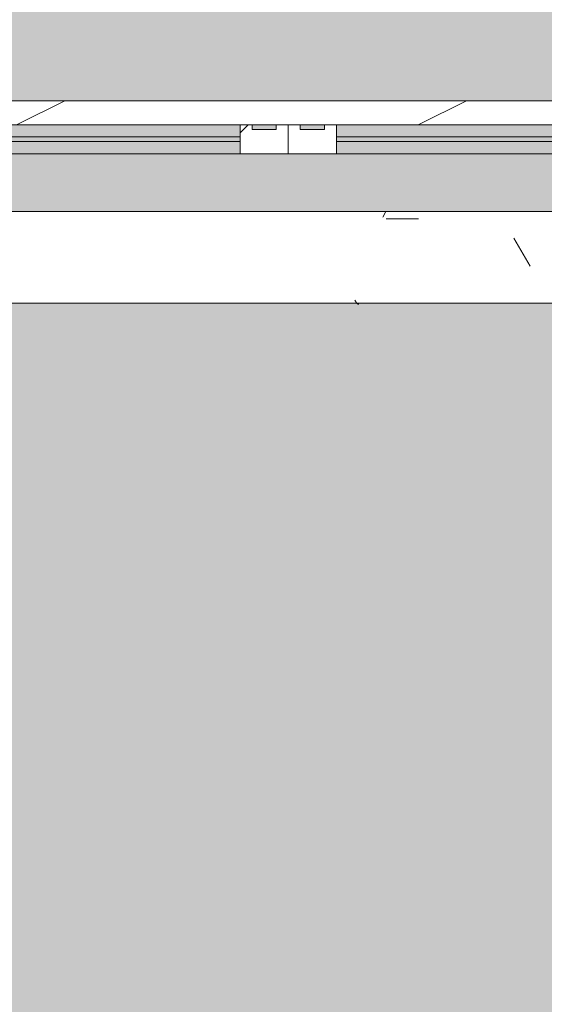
# Model space of a CAD drawing. Header units: millimetres. Extents: x 5980700 to 6194397, y -12939 to 2351883.
# Tile 45 of 124: x 6033974 to 6034518, y -9105 to -8084. Entities that reach past the tile are written whole.
import ezdxf

# ---------------------------------------------------------------- set-up
doc = ezdxf.new("R2010")
doc.units = ezdxf.units.MM
for name, color, linetype, lineweight in [('A-DOOR-FRAM', 31, 'Continuous', 18), ('A-DOOR-GLAZ', 31, 'Continuous', 9), ('A-FLOR-PATT', 8, 'Continuous', 18), ('A-GLAZ', 151, 'Continuous', 9), ('A-GLAZ-SILL', 1, 'Continuous', 9), ('A-WALL', 113, 'Continuous', 18), ('A-WALL-PATT', 111, 'Continuous', 25)]:
    doc.layers.add(name, color=color, linetype=linetype, lineweight=lineweight)

# ---------------------------------------------------------------- blocks, each defined once
blk = doc.blocks.new('FX-HRT-JANELA_CORRER-4FLS - 330x190cm-4FLS-ALU-3_0cmFolha 5-V25-PLANTA DE CAIMENTO DE PISOS - TÉRREO')
at = {"layer": 'A-DOOR-FRAM', "lineweight": 5}
h = blk.add_hatch(color=251, dxfattribs=at)
h.paths.add_polyline_path([(-789.999999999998, -47.49999999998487), (-789.999999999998, -59.99999999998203), (-50.00000000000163, -59.9999999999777), (-50.00000000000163, -47.49999999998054), (-531.6383186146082, -47.49999999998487)])
h.paths.add_polyline_path([(-789.999999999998, -64.99999999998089), (-789.999999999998, -77.49999999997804), (-50.00000000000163, -77.49999999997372), (-50.00000000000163, -64.99999999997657), (-531.6383186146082, -64.99999999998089)])
h = blk.add_hatch(color=251, dxfattribs=at)
h.paths.add_polyline_path([(49.99999999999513, -47.49999999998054), (49.99999999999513, -59.9999999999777), (789.9999999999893, -59.9999999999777), (789.9999999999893, -47.49999999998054), (646.1029533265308, -47.49999999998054)])
h.paths.add_polyline_path([(49.99999999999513, -64.99999999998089), (49.99999999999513, -77.49999999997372), (789.9999999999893, -77.49999999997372), (789.9999999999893, -64.99999999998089), (646.1029533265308, -64.99999999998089)])
at = {"layer": 'A-DOOR-GLAZ', "lineweight": 5}
for points in [[(-531.6383186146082, -59.99999999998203), (-789.999999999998, -59.99999999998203), (-789.999999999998, -64.99999999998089), (-50.00000000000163, -64.99999999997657), (-50.00000000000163, -59.9999999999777)], [(646.1029533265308, -59.9999999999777), (49.99999999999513, -59.9999999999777), (49.99999999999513, -64.99999999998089), (789.9999999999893, -64.99999999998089), (789.9999999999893, -59.9999999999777)]]:
    blk.add_hatch(color=255, dxfattribs=at).paths.add_polyline_path(points)
at = {"layer": 'A-GLAZ', "lineweight": 5}
h = blk.add_hatch(color=251, dxfattribs=at)
h.paths.add_polyline_path([(1629.999999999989, 12.50000000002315), (-1629.999999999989, 12.50000000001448), (-1629.999999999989, -17.49999999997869), (-789.9999999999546, -17.49999999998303), (-789.999999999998, -47.49999999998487), (789.9999999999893, -47.49999999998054), (790.0000000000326, -17.49999999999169), (1629.999999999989, -17.49999999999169)])
h.paths.add_polyline_path([(-1629.999999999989, -47.49999999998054), (-1629.999999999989, -77.49999999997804), (-839.9999999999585, -77.49999999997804), (-839.9999999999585, -47.49999999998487), (-1579.999999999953, -47.49999999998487)])
h.paths.add_polyline_path([(1234.973589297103, -47.4999999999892), (840.0000000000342, -47.49999999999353), (840.0000000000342, -77.49999999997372), (1629.999999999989, -77.49999999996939), (1629.999999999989, -47.4999999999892), (1580.000000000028, -47.4999999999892)])
h = blk.add_hatch(dxfattribs=at)
h.set_pattern_fill('FP_44', color=256, style=0, pattern_type=2)
h.set_pattern_definition([(225, (-6222.366999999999, -8270.326), (449.0128060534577, -449.0128060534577), []), (225, (-6381.116999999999, -8270.326), (5.684341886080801e-14, -898.0256121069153), []), (225, (-6063.616999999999, -8270.326), (5.684341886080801e-14, -898.0256121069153), [])])
h.paths.add_polyline_path([(49.99999999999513, -47.49999999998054), (-4.331468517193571e-12, -47.49999999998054), (-4.331468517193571e-12, -77.49999999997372), (12.49999999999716, -77.49999999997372), (12.49999999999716, -72.49999999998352), (37.49999999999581, -72.49999999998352), (37.49999999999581, -77.49999999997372), (49.99999999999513, -77.49999999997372), (49.99999999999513, -59.9999999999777)])
h.paths.add_polyline_path([(840.0000000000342, -47.4999999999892), (789.9999999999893, -47.4999999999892), (789.9999999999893, -77.49999999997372), (840.0000000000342, -77.49999999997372), (840.0000000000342, -59.9999999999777)])
for points in [[(-37.50000000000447, -72.49999999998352), (-37.50000000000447, -77.59999999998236), (-12.50000000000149, -77.49999999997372), (-12.50000000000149, -72.49999999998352)], [(12.49999999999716, -72.49999999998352), (12.49999999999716, -77.59999999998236), (37.49999999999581, -77.49999999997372), (37.49999999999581, -72.49999999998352)]]:
    blk.add_hatch(color=137, dxfattribs=at).paths.add_polyline_path(points)
at = {"layer": 'A-DOOR-FRAM', "color": 90, "lineweight": 5}
for p, q in [((-50.00000000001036, -47.49999999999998), (-790.0000000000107, -47.49999999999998)), ((49.99999999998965, -47.49999999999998), (789.9999999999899, -47.49999999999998)), ((-790.0000000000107, -77.49999999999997), (-50.00000000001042, -77.49999999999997)), ((789.9999999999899, -77.49999999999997), (49.99999999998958, -77.49999999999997))]:
    blk.add_line(p, q, dxfattribs=at)
at = {"layer": 'A-DOOR-FRAM', "color": 250, "lineweight": 5}
for p, q in [((-50.00000000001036, -47.49999999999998), (-50.00000000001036, -77.49999999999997)), ((-1.035491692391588e-11, -47.49999999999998), (-50.00000000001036, -47.49999999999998)), ((-1.035491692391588e-11, -47.49999999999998), (49.99999999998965, -47.49999999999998)), ((-1.035491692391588e-11, -77.49999999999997), (-1.035491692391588e-11, -47.49999999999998)), ((-1.035491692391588e-11, -77.49999999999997), (-1.035491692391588e-11, -47.49999999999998)), ((49.99999999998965, -47.49999999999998), (49.99999999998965, -77.49999999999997)), ((-50.00000000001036, -77.49999999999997), (-37.50000000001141, -77.49999999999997)), ((-12.50000000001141, -77.49999999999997), (-1.035491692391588e-11, -77.49999999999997)), ((12.49999999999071, -77.49999999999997), (-1.035491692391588e-11, -77.49999999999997)), ((49.99999999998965, -77.49999999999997), (37.49999999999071, -77.49999999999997))]:
    blk.add_line(p, q, dxfattribs=at)
at = {"layer": 'A-DOOR-GLAZ', "color": 250, "lineweight": 5}
for p, q in [((-50.00000000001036, -59.99999999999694), (-790.0000000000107, -59.99999999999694)), ((-50.00000000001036, -64.99999999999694), (-50.00000000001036, -59.99999999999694)), ((49.99999999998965, -64.99999999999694), (49.99999999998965, -59.99999999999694)), ((49.99999999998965, -59.99999999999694), (789.9999999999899, -59.99999999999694)), ((-790.0000000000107, -64.99999999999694), (-50.00000000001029, -64.99999999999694)), ((789.9999999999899, -64.99999999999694), (49.99999999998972, -64.99999999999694))]:
    blk.add_line(p, q, dxfattribs=at)
at = {"layer": 'A-GLAZ', "color": 90, "lineweight": 5}
for p, q in [((1629.999999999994, 12.49999999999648), (-1630.000000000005, 12.49999999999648)), ((-37.50000000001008, -72.50000000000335), (-12.50000000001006, -72.50000000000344)), ((-37.50000000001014, -72.50000000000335), (-37.50000000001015, -77.60000000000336)), ((-12.50000000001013, -77.60000000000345), (-37.50000000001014, -77.60000000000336)), ((-12.50000000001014, -72.50000000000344), (-12.50000000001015, -77.60000000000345)), ((12.49999999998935, -72.50000000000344), (37.49999999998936, -72.50000000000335)), ((12.49999999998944, -77.60000000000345), (12.49999999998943, -72.50000000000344)), ((37.49999999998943, -77.60000000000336), (12.49999999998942, -77.60000000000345)), ((37.49999999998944, -77.60000000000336), (37.49999999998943, -72.50000000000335))]:
    blk.add_line(p, q, dxfattribs=at)
blk = doc.blocks.new('FP_26-PLANTA DE CAIMENTO DE PISOS - TÉRREO')
at = {"layer": 'A-GLAZ-SILL', "color": 90, "lineweight": 5}
blk.add_line((1674.999999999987, 107.4999999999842), (-1674.999999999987, 107.4999999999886), dxfattribs=at)
at = {"layer": 'A-GLAZ-SILL', "lineweight": 5}
for p, q in [((-73.16339599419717, 108.6596366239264), (-73.03419825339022, 108.6460376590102)), ((-73.03419825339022, 108.6460376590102), (-72.90500051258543, 108.6233905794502)), ((-72.90500051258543, 108.6233905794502), (-72.77580277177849, 108.5917221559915)), ((-72.77580277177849, 108.5917221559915), (-72.6466050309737, 108.5510698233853)), ((-72.6466050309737, 108.5510698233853), (-72.51740729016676, 108.5014816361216)), ((-72.51740729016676, 108.5014816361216), (-72.3882095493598, 108.4430162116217)), ((-72.3882095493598, 108.4430162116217), (-72.25901180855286, 108.3757426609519)), ((-72.25901180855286, 108.3757426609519), (-72.12981406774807, 108.2997405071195)), ((-72.12981406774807, 108.2997405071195), (-72.00061632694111, 108.2150995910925)), ((-72.00061632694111, 108.2150995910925), (-71.87141858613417, 108.1219199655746)), ((-71.87141858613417, 108.1219199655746), (-71.74222084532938, 108.0203117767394)), ((-71.74222084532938, 108.0203117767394), (-71.6130231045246, 107.9103951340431)), ((-71.6130231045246, 107.9103951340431), (-71.48382536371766, 107.7922999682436)), ((-71.48382536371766, 107.7922999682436), (-71.3546276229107, 107.6661658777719)), ((-71.3546276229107, 107.6661658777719), (-71.22542988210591, 107.5321419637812)), ((-71.22542988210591, 107.5321419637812), (-71.09623214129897, 107.3903866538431)), ((-71.09623214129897, 107.3903866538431), (-70.96703440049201, 107.2410675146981)), ((-70.96703440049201, 107.2410675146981), (-70.83783665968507, 107.0843610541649)), ((-70.83783665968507, 107.0843610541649), (-70.70863891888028, 106.9204525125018)), ((-70.70863891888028, 106.9204525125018), (-70.5794411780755, 106.7495356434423)), ((-70.5794411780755, 106.7495356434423), (-70.45024343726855, 106.5718124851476)), ((-70.45024343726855, 106.5718124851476), (-70.3210456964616, 106.3874931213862)), ((-70.3210456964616, 106.3874931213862), (-70.19184795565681, 106.1967954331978)), ((-70.19184795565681, 106.1967954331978), (-70.06265021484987, 105.9999448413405)), ((-70.06265021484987, 105.9999448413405), (-69.93345247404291, 105.7971740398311)), ((-69.93345247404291, 105.7971740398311), (-69.80425473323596, 105.5887227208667)), ((-69.80425473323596, 105.5887227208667), (-69.67505699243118, 105.3748372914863)), ((-69.67505699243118, 105.3748372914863), (-69.54585925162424, 105.1557705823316)), ((-69.54585925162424, 105.1557705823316), (-69.41666151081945, 104.931781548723)), ((-69.41666151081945, 104.931781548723), (-69.28746377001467, 104.7031349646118)), ((-69.28746377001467, 104.7031349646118), (-69.15826602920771, 104.4701011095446)), ((-69.15826602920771, 104.4701011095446), (-69.02906828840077, 104.2329554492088))]:
    blk.add_line(p, q, dxfattribs=at)
blk = doc.blocks.new('CC_PEITORIL - PEITORIL-3910248-PLANTA DE CAIMENTO DE PISOS - TÉRREO')
at = {"layer": 'A-GLAZ-SILL', "lineweight": 5}
h = blk.add_hatch(dxfattribs=at)
h.set_pattern_fill('FP_45', color=256, style=0, pattern_type=2)
h.set_pattern_definition([(180, (-6222.366999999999, -8270.326), (-406.4, -101.6000000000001), [33.528, -271.272, 33.528, -1896.872]), (180, (-6222.366999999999, -8270.326), (-406.4, -101.6000000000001), [-338.328, -271.272, 33.528, -576.072, -1016]), (180, (-6222.366999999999, -8270.326), (-406.4, -101.6000000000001), [-1219.2, 33.528, -271.272, 33.528, -677.672]), (180, (-6222.366999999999, -8270.326), (-406.4, -101.6000000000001), [-1557.528, -169.672, 33.528, -474.472]), (300.0000000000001, (-6374.767, -8321.126), (291.188181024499, -301.1527240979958), [33.528, -271.272, 33.528, -1896.872]), (300.0000000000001, (-6374.767, -8321.126), (291.188181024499, -301.1527240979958), [-338.328, -271.272, 33.528, -576.072, -1016]), (300.0000000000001, (-6374.767, -8321.126), (291.188181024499, -301.1527240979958), [-1219.2, 33.528, -271.272, 33.528, -677.672]), (300.0000000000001, (-6374.767, -8321.126), (291.188181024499, -301.1527240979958), [-1557.528, -169.672, 33.528, -474.472]), (59.99999999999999, (-6425.566999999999, -8524.326), (115.2118189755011, 402.7527240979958), [33.528, -271.272, 33.528, -271.272, -1625.6]), (59.99999999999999, (-6425.566999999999, -8524.326), (115.2118189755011, 402.7527240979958), [-609.6, 33.528, -576.072, 33.528, -271.272, -711.2]), (59.99999999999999, (-6425.566999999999, -8524.326), (115.2118189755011, 402.7527240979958), [-1524, 33.528, -169.672, 33.528, -474.472])])
h.paths.add_polyline_path([(1674.999999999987, 100.9916647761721), (-1674.999999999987, 100.9916647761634), (-1674.999999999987, 77.50000000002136), (-1649.999999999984, 77.50000000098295), (-1649.999999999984, 12.50000000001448), (1649.999999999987, 12.50000000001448), (1649.999999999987, 77.50000000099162), (1674.999999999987, 77.50000000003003), (1674.999999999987, 80.27823564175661)])
h = blk.add_hatch(dxfattribs=at)
h.set_pattern_fill('FP_46', color=256, style=0, pattern_type=2)
h.set_pattern_definition([(36.87, (-6857.366999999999, -9857.826), (-4762.494328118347, -3175.008507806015), [793.75, -7143.75]), (26.565, (-7809.866999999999, -9381.576), (1587.501456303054, 1587.499067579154), [1774.879, -1774.879]), (18.435, (-7809.866999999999, -8587.826), (3174.997452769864, 1587.502903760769), [1004.024, -4016.092])])
h.paths.add_polyline_path([(1674.999999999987, 100.9916647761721), (-1674.999999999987, 100.9916647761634), (-1674.999999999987, 77.50000000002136), (-1649.999999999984, 77.50000000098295), (-1649.999999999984, 12.50000000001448), (1649.999999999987, 12.50000000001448), (1649.999999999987, 77.50000000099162), (1674.999999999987, 77.50000000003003), (1674.999999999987, 80.27823564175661)])
at = {"layer": 'A-GLAZ', "color": 90, "lineweight": 5}
blk.add_blockref('FP_26-PLANTA DE CAIMENTO DE PISOS - TÉRREO', (0, 0), dxfattribs=at)
blk = doc.blocks.new('BE-PMSa-MOD-ARQ-CONEXAODOFUTURO-EX-000-R_rvt-1-PLANTA DE CAIMENTO DE PISOS - TÉRREO')
at = {"layer": 'A-FLOR-PATT', "lineweight": 5}
h = blk.add_hatch(dxfattribs=at)
h.set_pattern_fill('FP_2', color=135, style=0, pattern_type=2)
h.set_pattern_definition([(0, (0, 0), (812.8, 203.2), [33.528, -576.072, 33.528, -576.072, -3251.2]), (0, (0, 0), (812.8, 203.2), [-1219.2, 33.528, -1185.672, 33.528, -576.072, -1422.4]), (0, (0, 0), (812.8, 203.2), [-3048, 33.528, -372.872, 33.528, -982.472]), (120, (304.8, 101.6), (-582.3763620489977, 602.3054481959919), [33.52799999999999, -576.0719999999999, 33.52799999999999, -576.0719999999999, -3251.199999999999]), (120, (304.8, 101.6), (-582.3763620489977, 602.3054481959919), [-1219.2, 33.52799999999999, -1185.672, 33.52799999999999, -576.0719999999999, -1422.4]), (120, (304.8, 101.6), (-582.3763620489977, 602.3054481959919), [-3048, 33.52799999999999, -372.8719999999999, 33.52799999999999, -982.4719999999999]), (240, (406.4, 508), (-230.4236379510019, -805.5054481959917), [33.528, -576.072, 33.528, -576.072, -3251.2]), (240, (406.4, 508), (-230.4236379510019, -805.5054481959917), [-1219.2, 33.528, -1185.672, 33.528, -576.072, -1422.4]), (240, (406.4, 508), (-230.4236379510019, -805.5054481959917), [-3048, 33.528, -372.872, 33.528, -982.472])])
h.paths.add_polyline_path([(13153.13200708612, -10125.84100563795), (14705.38782324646, -10125.84100563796), (14705.38782324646, -9779.8857164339), (14699.38782324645, -9779.8857164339), (14699.38782324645, -9763.237570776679), (14681.68558745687, -9763.757413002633), (14670.96395493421, -9768.482704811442), (14665.88782324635, -9780.73757077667), (14665.88782324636, -9856.278958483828), (14670.73620676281, -9865.0681674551), (14677.45883342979, -9868.493127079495), (14678.38782324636, -9869.242380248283), (14678.38782324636, -9881.040871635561), (14674.1436913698, -9882.10035906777), (14663.09686027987, -9878.012306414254), (14654.48340806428, -9869.156476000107), (14652.0250349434, -9859.981702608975), (14651.89263271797, -9855.73757077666), (14650.88782324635, -9855.73757077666), (14651.89263271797, -9780.73757077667), (14653.73085252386, -9770.127241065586), (14655.24199762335, -9764.487570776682), (14667.13782324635, -9752.591745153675), (14683.38782324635, -9748.23757077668), (14699.38782324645, -9748.23757077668), (14699.38782324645, -9731.589425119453), (14705.38782324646, -9731.589425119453), (14705.38782324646, -9705.737570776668), (14755.38782324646, -9705.737570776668), (14755.38782324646, -9754.737570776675), (14795.38782324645, -9754.737570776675), (14796.02424042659, -9756.737570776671), (14812.38782324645, -9756.737570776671), (14811.36426821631, -9815.737570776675), (14810.34779546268, -9815.737570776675), (14811.47778338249, -9818.171971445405), (14811.43015556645, -9819.291362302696), (14811.44856252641, -9820.918341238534), (14827.38782324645, -9827.197475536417), (14827.38782324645, -10125.84100563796), (21231.38515489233, -10125.84100563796), (21231.38515489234, 5919.158994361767), (12003.88515489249, 5918.472013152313), (12003.8851548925, 5447.158205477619), (12268.88333741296, 5447.158205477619), (12268.88333741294, 4674.158994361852), (15653.88333741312, 4674.158994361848), (15653.88333741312, 5447.158205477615), (15923.88333741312, 5447.15820547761), (15923.88333741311, 4674.158994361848), (19999.38682609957, 4674.158994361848), (19999.38682609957, 5447.158205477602), (20269.38682609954, 5447.158205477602), (20269.38682609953, 4280.731645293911), (20299.38682609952, 4280.731645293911), (20298.51487451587, 1530.731645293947), (20269.38682609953, 1530.731645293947), (20269.38682609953, 1143.558994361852), (20299.38682609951, 1143.558994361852), (20298.51487451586, -1606.441005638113), (20269.38682609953, -1606.441005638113), (20269.38682609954, -2040.191005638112), (20299.38682609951, -2040.191005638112), (20298.51487451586, -4790.191005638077), (20269.38682609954, -4790.191005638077), (20269.38682609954, -5273.941005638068), (20299.38682609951, -5273.941005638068), (20298.51487451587, -8023.941005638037), (20269.38682609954, -8023.941005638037), (20269.38682609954, -9308.841005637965), (19999.38682609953, -9308.841005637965), (19999.38682609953, -8513.841794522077), (19913.38333741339, -8513.841794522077), (19913.38333741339, -8347.825683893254), (19635.38599049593, -8347.825683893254), (19635.38599049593, -8377.825683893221), (16285.38599049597, -8376.953732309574), (16285.38599049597, -8347.825683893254), (15971.88333741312, -8347.825683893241), (15971.88333741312, -8513.84179452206), (15921.38515489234, -8513.84179452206), (15921.38515489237, -9312.594001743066), (15651.38515489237, -9312.594001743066), (15651.3851548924, -8513.84179452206), (15603.38515489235, -8513.841794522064), (15603.38515489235, -8377.825683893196), (12316.88333741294, -8377.82568389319), (12316.88333741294, -8513.841794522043), (12268.88333741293, -8513.841794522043), (12268.88333741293, -9312.59400174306), (11998.88333741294, -9312.59400174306), (11998.88333741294, -8513.841794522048), (11950.88333741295, -8513.841794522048), (11950.88333741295, -8347.825683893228), (11867.63333741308, -8347.825683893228), (11867.63333741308, -8377.82568389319), (8517.633337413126, -8376.953732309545), (8517.633337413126, -8347.825683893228), (8434.383337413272, -8347.825683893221), (8434.383337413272, -8468.841794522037), (8419.38333741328, -8468.841794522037), (8419.38333741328, -8498.841794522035), (8434.383337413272, -8498.841794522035), (8434.383337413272, -8513.841794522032), (8386.383337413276, -8513.841794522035), (8386.383337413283, -9312.594001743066), (8116.383337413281, -9312.594001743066), (8116.383337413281, -9125.841005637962), (2121.38333741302, -9125.841005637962), (2121.38333741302, -9312.594001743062), (1851.383337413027, -9312.594001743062), (1851.383337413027, -9125.841005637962), (-4143.616662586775, -9125.841005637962), (-4143.616662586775, -9312.594001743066), (-4413.616662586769, -9312.594001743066), (-4413.616662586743, -8513.841794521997), (-4461.61666258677, -8513.841794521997), (-4461.61666258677, -8498.841794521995), (-4446.616662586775, -8498.841794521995), (-4446.616662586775, -8468.841794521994), (-4461.61666258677, -8468.841794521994), (-4461.61666258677, -8347.825683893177), (-4547.366662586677, -8347.825683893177), (-4547.366662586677, -8377.825683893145), (-7897.36666258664, -8376.953732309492), (-7897.36666258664, -8347.825683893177), (-7983.116662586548, -8347.825683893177), (-7983.116662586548, -8513.841794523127), (-8031.114845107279, -8513.841794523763), (-8031.114845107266, -9308.841005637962), (-8301.114845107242, -9308.841005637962), (-8301.114845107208, -8513.84179452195), (-8349.116662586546, -8513.841794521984), (-8349.116662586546, -8347.825683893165), (-8354.864845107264, -8347.825683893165), (-8354.864845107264, -8377.825683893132), (-11704.86484510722, -8376.953732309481), (-11704.86484510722, -8347.825683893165), (-11710.61666258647, -8347.825683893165), (-11710.61666258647, -8513.841794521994), (-11758.61484510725, -8513.841794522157), (-11758.61484510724, -9308.841005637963), (-12028.61484510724, -9308.841005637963), (-12028.61484510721, -8513.841794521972), (-12076.61666258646, -8513.841794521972), (-12076.61666258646, -8347.825683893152), (-12498.61666258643, -8347.825683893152), (-12498.61666258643, -8377.82568389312), (-15848.61666258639, -8376.953732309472), (-15848.61666258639, -8347.825683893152), (-16270.61666258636, -8347.82568389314), (-16270.61666258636, -8513.841794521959), (-16356.6158860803, -8513.84179452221), (-16356.61588608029, -9308.841005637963), (-16626.61588608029, -9308.841005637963), (-16626.61588608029, -7987.079408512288), (-16656.61588608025, -7987.079408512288), (-16655.74393449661, -5237.079408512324), (-16626.61588608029, -5237.079408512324), (-16626.61588608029, -4803.341005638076), (-16656.61588608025, -4803.341005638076), (-16655.7439344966, -2053.341005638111), (-16626.61588608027, -2053.341005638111), (-16626.61588608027, -1620.841794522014), (-16656.61588608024, -1620.841794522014), (-16655.74393449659, 1129.158205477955), (-16626.61588608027, 1129.158205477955), (-16626.61588608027, 1534.158205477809), (-16656.61588608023, 1534.158205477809), (-16655.74393449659, 4284.158205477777), (-16626.61588608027, 4284.158205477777), (-16626.61588608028, 5479.158994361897), (-16356.61588608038, 5479.158994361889), (-16356.61588608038, 4674.158994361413), (-12028.61666258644, 4674.158994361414), (-12028.61666258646, 5447.158205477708), (-11733.61666258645, 5446.941285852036), (-11733.61666258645, 4674.158994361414), (-8301.114845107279, 4674.158994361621), (-8301.114845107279, 5447.158205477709), (-8031.114845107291, 5447.158205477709), (-8031.114845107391, 5919.158994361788), (-17588.61484510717, 5919.158994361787), (-17588.6148451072, -10125.84100563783), (8442.166919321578, -10125.84100563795)])
h.paths.add_polyline_path([(14664.88301377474, -9780.73757077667), (14665.63226694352, -9779.779781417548), (14664.44050548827, -9775.73581322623)])
h.paths.add_polyline_path([(-16089.6590788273, -8758.10531785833), (-16115.54098333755, -8754.697900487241), (-16139.6590788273, -8744.707858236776), (-16160.36975694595, -8728.815995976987), (-16176.26161920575, -8708.105317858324), (-16186.2516614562, -8683.987222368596), (-16189.6590788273, -8658.105317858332), (-16186.2516614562, -8632.223413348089), (-16176.26161920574, -8608.105317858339), (-16160.36975694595, -8587.39463973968), (-16139.6590788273, -8571.502777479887), (-16115.54098333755, -8561.512735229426), (-16089.6590788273, -8558.105317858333), (-16063.77717431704, -8561.512735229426), (-16039.65907882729, -8571.502777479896), (-16018.94840070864, -8587.394639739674), (-16003.05653844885, -8608.105317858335), (-15993.06649619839, -8632.22341334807), (-15989.6590788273, -8658.105317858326), (-15993.06649619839, -8683.987222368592), (-16003.05653844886, -8708.10531785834), (-16018.94840070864, -8728.815995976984), (-16039.65907882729, -8744.707858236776), (-16063.77717431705, -8754.697900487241)])
h.paths.add_polyline_path([(19732.71217533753, -8754.668450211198), (19706.83027082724, -8751.260990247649), (19682.71217533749, -8741.270823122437), (19660.00862136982, -8722.781563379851), (19646.10963495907, -8704.667825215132), (19636.11959270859, -8680.54942825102), (19632.71217533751, -8648.664394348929), (19632.71217533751, -8622.782813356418), (19636.11959270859, -8596.901232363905), (19646.10963495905, -8572.783438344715), (19662.00149721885, -8552.073019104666), (19682.71217533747, -8536.181355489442), (19706.83027082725, -8526.191438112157), (19732.7121753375, -8522.784063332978), (19758.59407984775, -8526.191438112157), (19782.71217533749, -8536.181355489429), (19803.42285345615, -8552.073019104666), (19819.31471571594, -8572.783438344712), (19829.30475796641, -8596.901232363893), (19832.7121753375, -8628.39034617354), (19832.7121753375, -8654.66720021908), (19827.88084468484, -8683.987101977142), (19816.67739151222, -8708.104895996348), (19803.42285345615, -8725.378762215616), (19782.71217533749, -8741.27082312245), (19758.59407984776, -8751.260990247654)])
h.paths.add_polyline_path([(15648.38515489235, -8468.841794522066), (15650.88333741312, -8468.841794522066), (15650.88333741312, -8347.825683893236), (15648.38515489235, -8347.825683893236), (15648.38515489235, -8375.919436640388)])
h.paths.add_polyline_path([(-15957.766248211, 4689.65210732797), (-15964.016248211, 4691.326789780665), (-15966.60508297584, 4693.313272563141), (-15969.84032103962, 4698.916869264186), (-15969.84032103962, 4705.387345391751), (-15966.60508297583, 4710.990942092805), (-15961.00148627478, 4714.226180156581), (-15954.53101014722, 4714.226180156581), (-15948.92741344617, 4710.990942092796), (-15945.69217538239, 4705.387345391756), (-15945.69217538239, 4698.916869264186), (-15948.92741344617, 4693.313272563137), (-15954.53101014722, 4690.078034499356)])
h.paths.add_polyline_path([(19572.98503538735, 4699.192323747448), (19566.73503538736, 4700.867006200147), (19564.14620062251, 4702.853488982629), (19560.91096255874, 4708.45708568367), (19560.91096255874, 4714.927561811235), (19564.14620062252, 4720.531158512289), (19569.74979732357, 4723.766396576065), (19576.22027345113, 4723.766396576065), (19581.82387015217, 4720.53115851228), (19585.05910821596, 4714.927561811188), (19585.05910821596, 4708.457085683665), (19581.82387015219, 4702.853488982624), (19576.22027345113, 4699.618250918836)])
h.paths.add_polyline_path([(19732.7121753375, 4730.240264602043), (19706.83027082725, 4733.647681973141), (19682.7121753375, 4743.637724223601), (19662.00149721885, 4759.529586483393), (19646.10963495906, 4780.240264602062), (19636.11959270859, 4804.358360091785), (19632.71217533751, 4830.240264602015), (19636.11959270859, 4856.122169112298), (19646.10963495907, 4880.240264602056), (19662.00149721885, 4900.950942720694), (19682.7121753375, 4916.84280498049), (19706.83027082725, 4926.832847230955), (19732.7121753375, 4930.240264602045), (19758.59407984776, 4926.832847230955), (19782.71217533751, 4916.842804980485), (19803.42285345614, 4900.950942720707), (19819.31471571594, 4880.240264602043), (19829.30475796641, 4856.122169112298), (19832.7121753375, 4830.24026460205), (19829.30475796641, 4804.358360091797), (19819.31471571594, 4780.240264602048), (19803.42285345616, 4759.529586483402), (19782.71217533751, 4743.63772422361), (19758.59407984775, 4733.647681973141)])
h.paths.add_polyline_path([(-16089.6590788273, 4736.408178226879), (-16115.54098333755, 4739.815595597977), (-16139.6590788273, 4749.805637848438), (-16160.36975694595, 4765.697500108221), (-16176.26161920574, 4786.408178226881), (-16186.2516614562, 4810.526273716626), (-16189.6590788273, 4836.408178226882), (-16186.2516614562, 4862.29008273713), (-16176.26161920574, 4886.408178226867), (-16160.36975694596, 4907.118856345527), (-16139.6590788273, 4923.010718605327), (-16115.54098333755, 4933.000760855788), (-16089.6590788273, 4936.408178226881), (-16063.77717431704, 4933.000760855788), (-16039.6590788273, 4923.010718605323), (-16018.94840070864, 4907.118856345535), (-16003.05653844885, 4886.408178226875), (-15993.06649619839, 4862.29008273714), (-15989.6590788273, 4836.408178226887), (-15993.06649619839, 4810.526273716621), (-16003.05653844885, 4786.408178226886), (-16018.94840070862, 4765.697500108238), (-16039.6590788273, 4749.805637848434), (-16063.77717431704, 4739.815595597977)])
h = blk.add_hatch(dxfattribs=at)
h.set_pattern_fill('FP_109', color=133, style=0, pattern_type=2)
h.set_pattern_definition([(49.99999999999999, (0, 0), (182.184668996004, -15.93908553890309), [19.05, -209.55]), (355, (0, 0), (-35.24242749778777, 191.0566080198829), [15.24, -167.64]), (100.451, (15.182, -1.328), (146.9425016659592, 175.1166878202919), [16.19, -178.09]), (46.184, (0, 50.8), (271.0788941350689, -42.04327417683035), [28.575, -314.325]), (96.636, (22.59, 47.297), (237.4025071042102, 247.4272132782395), [24.285, -267.135]), (351.184, (0, 50.8), (237.404605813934, 247.4251178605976), [22.86, -251.46]), (21, (25.4, 38.1), (151.6148798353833, -102.2655185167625), [19.05, -209.55]), (326, (25.4, 38.1), (61.80235996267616, 184.1877424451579), [15.24, -167.64]), (71.45100000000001, (38.035, 29.578), (213.4170626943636, 81.92136778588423), [16.19, -178.09]), (37.50000000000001, (0, 0), (3.08832282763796, 84.55507579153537), [8.382, -157.226, 8.382, -161.798, -168.275]), (37.50000000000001, (0, 0), (3.08832282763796, 84.55507579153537), [-335.788, 8.382, -159.893]), (7.499999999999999, (0, 0), (66.81943811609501, 100.1807470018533), [8.382, -88.646, 8.382, -153.416, -64.135]), (7.499999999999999, (0, 0), (66.81943811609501, 100.1807470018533), [-258.826, 8.382, -55.753]), (327.5, (-56.642, 0), (135.5904877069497, -5.7289126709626), [8.382, -55.118, 8.382, -189.738, -262.89]), (327.5, (-56.642, 0), (135.5904877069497, -5.7289126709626), [-261.62, 8.382, -254.508]), (317.5, (-82.042, 0), (148.1288864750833, 25.42676126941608), [8.382, -74.168, 8.382, -123.19, -186.69]), (317.5, (-82.042, 0), (148.1288864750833, 25.42676126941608), [-214.122, 8.382, -178.308])])
h.paths.add_polyline_path([(-4441.627696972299, -8177.825683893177), (-4441.627696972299, -8167.82568389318), (-4451.627696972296, -8167.82568389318), (-4451.627696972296, -8177.825683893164)])
h.paths.add_polyline_path([(20075.50989163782, -8167.825683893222), (20089.3868260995, -8167.825683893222), (20089.38682609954, -5194.841794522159), (19913.38333741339, -5194.841794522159), (19913.38333741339, -4838.84179452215), (20089.38682609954, -4838.841794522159), (20089.38682609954, -2003.841794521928), (19923.3833374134, -2003.841794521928), (19923.38333741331, -1915.841005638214), (15956.88333741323, -1915.841005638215), (15956.88333741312, -2008.841794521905), (15620.88333741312, -2008.841794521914), (15620.88333741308, -1915.841005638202), (12301.88333741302, -1915.841005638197), (12301.88333741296, -2008.841794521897), (11965.88333741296, -2008.84179452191), (11965.88333741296, -1915.841005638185), (9479.379702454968, -1915.841005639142), (9479.379702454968, -1900.841005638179), (8579.379702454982, -1900.841005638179), (8579.379702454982, -2050.841005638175), (11830.88333741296, -2050.841005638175), (11830.88333741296, -2143.841794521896), (12436.88333741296, -2143.841794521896), (12436.88333741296, -2050.84100563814), (15485.88333741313, -2050.841005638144), (15485.88333741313, -2143.841794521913), (16091.88333741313, -2143.841794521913), (16091.88333741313, -2050.841005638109), (19788.3833374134, -2050.841005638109), (19788.3833374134, -2138.841794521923), (19964.38682609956, -2138.841794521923), (19964.38682609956, -4713.841794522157), (19788.3833374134, -4713.841794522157), (19788.3833374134, -5319.841794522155), (19964.38682609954, -5319.841794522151), (19964.38682609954, -8042.825683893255), (8511.785154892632, -8042.825683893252), (8511.785154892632, -4063.84179452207), (8559.379702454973, -4063.841794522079), (8559.379702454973, -3457.84179452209), (8511.785154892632, -3457.84179452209), (8511.785154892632, -2770.84100563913), (8500.374635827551, -2770.84100563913), (8500.374635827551, -2640.841005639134), (8511.785154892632, -2640.841005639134), (8511.785154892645, -2138.841794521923), (8549.379702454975, -2138.826511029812), (8549.379702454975, -1900.841005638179), (8539.379702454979, -1900.841005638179), (8539.379702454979, -1915.841005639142), (8424.379702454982, -1915.841005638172), (8424.379702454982, -2003.841794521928), (8386.785154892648, -2003.841794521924), (8386.785154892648, -3582.841794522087), (8434.379702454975, -3582.841794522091), (8434.379702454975, -3938.841794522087), (8386.78515489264, -3938.841794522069), (8386.78515489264, -8167.825683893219), (19983.39944753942, -8167.825683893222)])
h.paths.add_polyline_path([(-4451.627696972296, -8167.82568389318), (-4451.627696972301, -1915.841005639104), (-4556.62769697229, -1915.841005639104), (-4556.62769697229, -1900.841005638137), (-4566.627696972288, -1900.841005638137), (-4566.627696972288, -2740.841005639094), (-4556.627696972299, -2740.841005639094), (-4556.627696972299, -2751.841005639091), (-4536.622630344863, -2751.841005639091), (-4536.622630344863, -2640.841005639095), (-4517.622630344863, -2640.841005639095), (-4517.622630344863, -2770.841005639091), (-4556.627696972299, -2770.841005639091), (-4556.627696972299, -2780.841005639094), (-4566.627696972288, -2780.841005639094), (-4566.627696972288, -2820.841005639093), (-4576.627696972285, -2820.841005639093), (-4576.627696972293, -8042.825683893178), (-16321.61588607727, -8042.825683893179), (-16321.61588608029, -5319.841794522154), (-16145.61666258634, -5319.841794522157), (-16145.61666258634, -4713.841794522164), (-16321.61588608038, -4713.841794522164), (-16321.61588608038, -2138.841794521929), (-16145.61666258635, -2138.841794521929), (-16145.61666258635, -2050.841005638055), (-12201.61666258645, -2050.841005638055), (-12201.61666258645, -2138.841794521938), (-11585.61666258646, -2138.841794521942), (-11585.61666258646, -2050.841005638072), (-8474.116662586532, -2050.841005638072), (-8474.116662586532, -2138.841794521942), (-7858.116662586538, -2138.841794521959), (-7858.116662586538, -2050.841005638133), (-4596.627696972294, -2049.966749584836), (-4596.627696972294, -1900.841005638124), (-5496.627696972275, -1900.841005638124), (-5496.627696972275, -1915.841005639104), (-7993.116662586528, -1915.841005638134), (-7993.116662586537, -2003.841794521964), (-8339.116662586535, -2003.841794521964), (-8339.116662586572, -1915.841005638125), (-11720.6166625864, -1915.841005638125), (-11720.61666258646, -2003.841794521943), (-12066.61666258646, -2003.841794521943), (-12066.61666258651, -1915.841005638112), (-16280.61666258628, -1915.841005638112), (-16280.61666258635, -2003.84179452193), (-16446.61588608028, -2003.84179452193), (-16446.61588608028, -4838.841794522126), (-16270.61666258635, -4838.841794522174), (-16270.61666258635, -5194.841794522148), (-16446.61588608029, -5194.841794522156), (-16446.61588608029, -8167.825683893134), (-4512.987072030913, -8167.825683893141)])
h.paths.add_polyline_path([(-6183.614845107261, -327.1176804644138), (-6183.612822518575, -327.1195872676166), (-6151.433903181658, -327.1195872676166)])
h.paths.add_polyline_path([(-6183.614845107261, -1157.117680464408), (-6183.612822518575, -1157.119587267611), (-6174.673446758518, -1157.119587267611)])
h.paths.add_polyline_path([(9914.343509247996, -1770.841005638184), (10006.38515489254, -1770.841005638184), (10006.38515489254, -14.61798700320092), (9529.379702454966, -14.61798700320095), (9529.379702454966, -29.61798700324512), (9479.379702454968, -29.61798700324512), (9479.379702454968, -14.61798700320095), (8539.379702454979, -14.617987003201), (8539.379702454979, -29.61798700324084), (8489.37970245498, -28.80444696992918), (8489.37970245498, -14.617987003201), (-2271.114845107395, -14.6179870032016), (-2271.114845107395, -29.61036006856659), (-2321.114845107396, -29.61036006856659), (-2321.114845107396, -14.6179870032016), (-3061.11484510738, -14.61798700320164), (-3061.11484510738, -29.6103600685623), (-3111.114845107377, -29.61036006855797), (-3111.114845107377, -14.61798700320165), (-3280.616662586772, -14.61798700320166), (-3280.616662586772, -29.61036006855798), (-3330.616662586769, -29.61036006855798), (-3330.616662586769, -14.61798700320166), (-4070.616662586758, -14.6179870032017), (-4070.616662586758, -29.61036006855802), (-4120.616662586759, -29.61036006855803), (-4120.616662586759, -14.6179870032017), (-4506.627696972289, -14.61798700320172), (-4506.627696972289, -29.61036006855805), (-4556.62769697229, -29.61036006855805), (-4556.62769697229, -14.61798700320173), (-5496.627696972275, -14.61798700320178), (-5496.627696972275, -29.61036006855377), (-5546.627696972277, -29.61036006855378), (-5546.627696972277, -14.61798700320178), (-6183.614845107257, -14.61798700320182), (-6183.614845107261, -1770.841005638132), (-5546.627696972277, -1770.841005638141), (-5546.627696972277, -1755.841005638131), (-5496.627696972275, -1755.841005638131), (-5496.627696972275, -1770.841005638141), (-4556.62769697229, -1770.841005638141), (-4556.62769697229, -1755.841005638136), (-4506.627696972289, -1755.841005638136), (-4506.627696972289, -1770.841005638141), (-4436.616662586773, -1770.841005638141), (-4436.616662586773, -1682.841794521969), (-4120.616662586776, -1682.841794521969), (-4120.616662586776, -1770.841005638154), (-1313.614873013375, -1770.841005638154), (-1313.614873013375, -1755.841005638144), (-1243.614873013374, -1755.841005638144), (-1243.614873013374, -1770.841005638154), (-403.6148730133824, -1770.841005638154), (-403.6148730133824, -1755.841005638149), (-333.6148730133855, -1755.841005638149), (-333.6148730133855, -1770.841005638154), (748.3833374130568, -1770.841005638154), (748.3833374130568, -1755.841005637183), (818.3833374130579, -1755.841005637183), (818.3833374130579, -1770.841005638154), (1678.38333741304, -1770.841005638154), (1678.38333741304, -1620.841005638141), (-3970.61666258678, -1620.841005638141), (-3970.61666258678, -1532.841794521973), (-4586.616662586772, -1532.841794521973), (-4586.616662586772, -1620.841005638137), (-6033.61484510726, -1620.841005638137), (-6033.61484510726, -164.6179870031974), (9856.385154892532, -164.6179870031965), (9856.385154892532, -1620.841005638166), (8559.379702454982, -1620.841005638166), (8559.379702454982, -1532.841794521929), (7943.379702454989, -1532.841794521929), (7943.379702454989, -1620.841005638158), (2294.383337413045, -1620.970226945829), (2294.383337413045, -1770.841005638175), (3154.383337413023, -1770.841005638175), (3154.383337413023, -1755.841005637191), (3224.383337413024, -1755.841005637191), (3224.383337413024, -1770.841005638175), (4236.385126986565, -1770.841005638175), (4236.385126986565, -1755.841005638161), (4306.385126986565, -1755.841005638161), (4306.385126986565, -1770.841005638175), (5146.385126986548, -1770.841005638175), (5146.385126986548, -1755.841005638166), (5216.38512698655, -1755.841005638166), (5216.38512698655, -1770.841005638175), (8093.379702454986, -1770.841005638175), (8093.379702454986, -1682.841794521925), (8409.379702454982, -1682.841794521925), (8409.379702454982, -1770.841005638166), (8489.37970245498, -1770.841005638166), (8489.37970245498, -1755.841005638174), (8539.379702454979, -1755.841005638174), (8539.379702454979, -1770.841005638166), (9479.379702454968, -1770.841005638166), (9479.379702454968, -1755.841005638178), (9529.379702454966, -1755.841005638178), (9529.379702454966, -1770.841005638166), (9856.385154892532, -1770.841005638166)])
h.paths.add_polyline_path([(2264.383337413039, -1770.841005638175), (2264.383337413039, -1527.841794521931), (1708.383337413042, -1527.841794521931), (1708.383337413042, -1770.841005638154), (1718.38333741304, -1770.841005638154), (1718.38333741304, -1755.841005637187), (1788.383337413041, -1755.841005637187), (1788.383337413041, -1770.841005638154), (1833.383337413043, -1770.841005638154), (1833.383337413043, -1677.841794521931), (2139.383337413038, -1677.841794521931), (2139.383337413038, -1770.841005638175), (2184.38333741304, -1770.841005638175), (2184.38333741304, -1755.841005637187), (2254.383337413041, -1755.841005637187), (2254.383337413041, -1770.841005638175), (2259.025241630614, -1770.841005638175)])
h.paths.add_polyline_path([(16686.35582290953, -1755.841005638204), (19923.38333741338, -1755.841005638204), (19923.3833374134, -1667.841794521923), (20089.38682609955, -1667.841794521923), (20089.38682609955, 1166.15820547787), (19913.38333741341, 1166.158205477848), (19913.38333741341, 1522.158205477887), (20089.38682609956, 1522.158205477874), (20089.38682609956, 4296.158205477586), (19913.3833374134, 4296.158205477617), (19913.38333741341, 4461.658994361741), (15971.88333741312, 4461.658994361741), (15971.88333741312, 4296.158205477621), (15605.88333741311, 4296.158205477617), (15605.88333741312, 4461.658994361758), (12316.88333741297, 4461.658994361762), (12316.88333741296, 4296.158205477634), (11950.88333741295, 4296.158205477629), (11950.88333741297, 4461.658994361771), (8424.379702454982, 4461.658994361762), (8424.379702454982, 140.3820129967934), (8489.37970245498, 140.3820129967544), (8489.37970245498, 130.3820129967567), (8539.379702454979, 130.382012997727), (8539.379702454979, 115.3820129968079), (8549.379702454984, 115.3820129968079), (8549.379702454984, 955.3820129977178), (8539.379702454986, 955.3820129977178), (8539.379702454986, 966.3820129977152), (8519.374635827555, 966.382012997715), (8519.374635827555, 855.3820129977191), (8500.374635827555, 855.3820129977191), (8500.374635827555, 985.382012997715), (8539.379702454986, 985.3820129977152), (8539.379702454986, 995.3820129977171), (8549.379702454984, 995.3820129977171), (8549.379702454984, 4336.658994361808), (11825.88333741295, 4336.658994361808), (11825.88333741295, 4171.158205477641), (12441.88333741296, 4171.158205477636), (12441.88333741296, 4336.658994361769), (15480.88333741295, 4336.658994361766), (15480.88333741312, 4171.158205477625), (16096.88333741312, 4171.15820547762), (16097.48518693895, 4336.658994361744), (19788.3833374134, 4336.658994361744), (19788.38333741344, 4171.158205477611), (19964.38682609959, 4171.158205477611), (19964.38682609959, 1647.158205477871), (19788.38333741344, 1647.158205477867), (19788.38333741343, 1041.158205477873), (19964.38682609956, 1041.158205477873), (19964.38682609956, -1532.841794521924), (19788.38333741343, -1532.841794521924), (19788.38333741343, -1620.841005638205), (16091.88333741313, -1620.841005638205), (16091.88333741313, -1527.84179452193), (15485.88333741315, -1527.841794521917), (15485.88333741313, -1620.841005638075), (12436.88333741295, -1620.841005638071), (12436.88333741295, -1527.841794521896), (11830.88333741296, -1527.841794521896), (11830.88333741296, -1620.841005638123), (10286.38515489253, -1620.841005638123), (10286.38515489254, 265.3820129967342), (8579.379702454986, 265.3820129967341), (8579.379702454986, 115.3820129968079), (9479.379702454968, 115.3820129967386), (9479.379702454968, 130.3820129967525), (9509.37970245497, 130.3820129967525), (9509.37970245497, 140.3820129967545), (10161.38515489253, 140.3820129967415), (10161.38515489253, -1755.841005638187), (11965.88333741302, -1755.841005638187), (11965.88333741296, -1662.841794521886), (12301.88333741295, -1662.84179452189), (12301.88333741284, -1755.841005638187), (15620.88333741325, -1755.841005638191), (15620.88333741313, -1662.841794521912), (15956.88333741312, -1662.841794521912), (15956.88333741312, -1755.841005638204), (16417.78746090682, -1755.841005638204)])
h.paths.add_polyline_path([(-6868.469615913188, -1755.841005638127), (-6338.614845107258, -1755.841005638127), (-6338.614845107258, 140.3896399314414), (-5546.627696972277, 140.3896399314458), (-5546.627696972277, 130.3896399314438), (-5496.627696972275, 130.389639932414), (-5496.627696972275, 115.3896399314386), (-4596.627696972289, 115.3896399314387), (-4596.627696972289, 265.3896399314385), (-6463.614845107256, 265.3896399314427), (-6463.614845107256, -1620.841005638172), (-7858.116662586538, -1620.841005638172), (-7858.116662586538, -1532.841794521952), (-8474.116662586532, -1532.841794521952), (-8474.116662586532, -1620.84100563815), (-11585.61666258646, -1620.84100563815), (-11585.61666258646, -1532.841794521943), (-12201.61666258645, -1532.841794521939), (-12201.61666258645, -1620.841005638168), (-16145.61666258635, -1620.841005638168), (-16145.61666258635, -1532.841794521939), (-16321.61588608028, -1532.841794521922), (-16321.61588608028, 1041.158205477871), (-16145.61666258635, 1041.158205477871), (-16145.61666258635, 1647.158205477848), (-16321.6158860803, 1647.158205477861), (-16321.6158860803, 4171.158205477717), (-16145.61666258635, 4171.158205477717), (-16145.61666258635, 4337.158913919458), (-12201.61666258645, 4337.158913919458), (-12201.61666258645, 4171.158205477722), (-11585.61666258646, 4171.158205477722), (-11585.61666258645, 4337.158913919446), (-8474.116662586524, 4337.158913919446), (-8474.116662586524, 4171.158205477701), (-7858.116662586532, 4171.158205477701), (-7858.116662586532, 4337.158913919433), (-4576.627696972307, 4337.158913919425), (-4576.627696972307, 1035.389639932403), (-4566.627696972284, 1035.389639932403), (-4566.627696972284, 995.3896399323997), (-4556.62769697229, 995.3896399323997), (-4556.62769697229, 985.3896399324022), (-4517.622630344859, 985.3896399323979), (-4517.622630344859, 855.389639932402), (-4536.622630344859, 855.389639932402), (-4536.622630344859, 966.3896399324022), (-4556.62769697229, 966.3896399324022), (-4556.62769697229, 955.3896399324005), (-4566.627696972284, 955.3896399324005), (-4566.627696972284, 115.3896399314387), (-4556.62769697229, 115.3896399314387), (-4556.62769697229, 130.3896399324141), (-4506.627696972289, 130.3896399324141), (-4506.627696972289, 140.3896399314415), (-4451.627696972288, 140.3896399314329), (-4451.711295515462, 4461.658994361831), (-7983.116662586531, 4461.65899436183), (-7983.116662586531, 4296.158205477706), (-8349.116662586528, 4296.158205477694), (-8349.200261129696, 4461.658994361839), (-11710.61666258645, 4461.658994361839), (-11710.61666258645, 4296.158205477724), (-12076.61666258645, 4296.158205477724), (-12076.7002611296, 4461.658994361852), (-16280.61666258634, 4461.658994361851), (-16280.61666258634, 4306.158205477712), (-16446.61588608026, 4306.158205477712), (-16446.61588608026, 1512.158205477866), (-16280.61666258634, 1512.158205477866), (-16280.61666258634, 1497.158205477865), (-16270.61666258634, 1497.158205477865), (-16270.61666258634, 1166.158205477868), (-16446.61588608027, 1166.158205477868), (-16446.61588608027, -1667.841794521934), (-16280.61666258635, -1667.841794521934), (-16280.61666258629, -1755.841005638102), (-12066.61666258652, -1755.841005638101), (-12066.61666258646, -1667.841794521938), (-11720.61666258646, -1667.841794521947), (-11720.61666258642, -1755.841005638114), (-8339.116662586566, -1755.841005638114), (-8339.116662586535, -1667.841794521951), (-7993.116662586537, -1667.841794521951), (-7993.116662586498, -1755.841005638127), (-7457.340251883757, -1755.841005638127)])
h.paths.add_polyline_path([(10006.38316409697, -1157.11958726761), (10006.38515489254, -1157.117680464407), (9997.443780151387, -1157.11958726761)])
h.paths.add_polyline_path([(10006.38316409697, -327.1195872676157), (10006.38515489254, -327.1176804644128), (9997.443780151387, -327.1195872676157)])
h.paths.add_polyline_path([(7264.425647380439, 115.3820129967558), (7919.878136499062, 115.3820129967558), (7919.878136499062, 265.3820129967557), (6363.379702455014, 265.3820129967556), (6363.379702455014, 115.3820129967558)])
h.paths.add_polyline_path([(6323.379702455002, 115.3820129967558), (6333.379702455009, 115.3820129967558), (6333.379702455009, 265.3820129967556), (2116.385126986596, 265.3820129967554), (2116.385126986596, 1037.158205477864), (2296.38333741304, 1037.158205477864), (2296.38333741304, 1651.158205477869), (2116.385126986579, 1651.158205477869), (2116.385126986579, 2814.158994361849), (1966.385126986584, 2814.158994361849), (1966.385126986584, 2804.158994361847), (1981.385126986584, 2804.158994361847), (1981.385126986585, 1516.158205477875), (2161.383337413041, 1516.158205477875), (2161.383337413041, 1172.158205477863), (1981.385126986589, 1172.158205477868), (1981.385126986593, 130.382012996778), (6323.379702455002, 130.3820129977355)])
h.paths.add_polyline_path([(7949.878136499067, 115.3820129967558), (7963.379702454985, 115.3820129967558), (7963.379702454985, 130.3820129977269), (8078.379702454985, 130.3820129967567), (8078.379702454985, 296.3913006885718), (8254.379702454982, 296.4037829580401), (8254.379702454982, 1172.158205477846), (8076.38333741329, 1172.158205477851), (8076.38333741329, 1516.158205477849), (8254.379702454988, 1516.158205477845), (8254.379702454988, 4306.158205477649), (8078.383337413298, 4306.158205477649), (8078.383337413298, 4471.658994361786), (7658.883337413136, 4471.658994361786), (7658.883337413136, 4476.658994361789), (7618.883337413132, 4476.658994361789), (7618.883337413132, 4486.658994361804), (2618.883337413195, 4486.658994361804), (2618.883337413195, 4476.658994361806), (2578.8833374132, 4476.658994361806), (2578.8833374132, 4471.658994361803), (2159.383337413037, 4471.658994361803), (2159.383337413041, 4306.158205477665), (1981.385126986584, 4306.158205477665), (1981.385126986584, 3744.158994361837), (1966.385126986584, 3744.158994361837), (1966.385126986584, 2844.158994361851), (2116.385126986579, 2844.158994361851), (2116.385126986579, 4171.158205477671), (2294.38333741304, 4171.158205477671), (2294.38333741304, 4336.658994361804), (7943.383337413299, 4336.658994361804), (7943.383337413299, 4171.158205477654), (8119.379702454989, 4171.158205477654), (8119.379702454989, 1651.158205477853), (7941.383337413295, 1651.158205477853), (7941.383337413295, 1037.158205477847), (8119.379702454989, 1037.158205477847), (8119.379702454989, 431.3942088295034), (7949.878136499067, 431.3817265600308), (7949.878136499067, 130.3820129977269)])
h.paths.add_polyline_path([(1686.385126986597, 115.3820129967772), (1836.385126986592, 115.3820129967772), (1836.385126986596, 2754.15899436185), (1821.385126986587, 2754.15899436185), (1821.385126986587, 2804.158994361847), (1836.385126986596, 2804.158994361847), (1836.385126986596, 3744.158994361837), (1821.385126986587, 3744.158994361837), (1821.385126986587, 3794.158994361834), (1836.385126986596, 3794.158994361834), (1836.385126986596, 3907.158994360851), (1774.885126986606, 3907.158994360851), (1774.885126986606, 3919.658994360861), (1049.885126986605, 3919.658994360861), (1049.885126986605, 3954.658994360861), (1769.885126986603, 3954.658994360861), (1769.885126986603, 3961.658994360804), (386.3851269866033, 3961.658994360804), (386.3851269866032, 4486.658994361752), (-333.6148451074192, 4486.658994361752), (-333.6148451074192, 4407.158913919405), (-318.6148451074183, 4407.158913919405), (-318.6148451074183, 4357.158913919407), (-333.6148451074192, 4357.158913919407), (-333.6148451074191, 3617.158913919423), (-318.6148451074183, 3617.158913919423), (-318.6148451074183, 3567.158913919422), (-333.6148451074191, 3567.158913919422), (-333.6148451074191, 3238.903506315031), (-183.6148451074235, 3238.903506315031), (-183.6148451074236, 4337.158913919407), (236.3851269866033, 4337.158913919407), (236.3851269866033, 3811.658994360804), (1686.385126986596, 3811.658994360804), (1686.385126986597, 265.3820129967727), (444.3857207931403, 265.3820129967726), (444.3857207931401, 2287.15820547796), (81.29247742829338, 2287.15820547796), (81.2924774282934, 2137.15820547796), (294.3857207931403, 2137.15820547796), (294.3857207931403, 1698.268829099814), (304.3857207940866, 1698.268829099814), (304.3857207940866, 1648.268829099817), (294.3857207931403, 1648.268829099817), (295.5425980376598, 308.2688290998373), (304.385720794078, 308.2688290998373), (304.385720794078, 258.2688290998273), (294.3857207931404, 258.2688290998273), (294.3857207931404, 115.3820129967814), (1680.297920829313, 115.3820129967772)])
h.paths.add_polyline_path([(-2016.707522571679, 1971.140541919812), (-1743.707740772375, 1971.14801826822), (-1743.707740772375, 2121.140541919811), (-1993.707304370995, 2121.140541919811), (-1993.707304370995, 1971.148018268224), (-2018.707522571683, 1971.148018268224), (-2018.707522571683, 2121.140541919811), (-2422.616662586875, 2121.140541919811), (-2422.616662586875, 2245.558205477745), (-3006.114845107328, 2245.558205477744), (-3006.114845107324, 3007.158913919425), (-2018.707522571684, 3007.158913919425), (-2018.707522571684, 3238.903506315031), (-3156.114845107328, 3238.903506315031), (-3156.114845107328, 1971.140541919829), (-2784.616662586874, 1971.14054191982), (-2784.616662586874, 2095.558205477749), (-2572.616662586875, 2095.558205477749), (-2572.616662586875, 1971.140541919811), (-2018.707522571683, 1971.140541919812)])
h.paths.add_polyline_path([(-1993.707304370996, 3007.158913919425), (-1743.707740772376, 3007.158913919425), (-1743.707740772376, 3238.903506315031), (-1993.707304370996, 3238.903506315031), (-1993.707304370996, 3094.949362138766)])
h.paths.add_polyline_path([(1801.885126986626, 3919.658994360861), (1836.385126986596, 3919.658994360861), (1836.385126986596, 3961.658994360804), (1801.885126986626, 3961.658994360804), (1801.885126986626, 3927.158994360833)])
at = {"layer": 'A-WALL-PATT', "lineweight": 5}
h = blk.add_hatch(dxfattribs=at)
h.set_pattern_fill('FP_129', color=71, style=0, pattern_type=2)
h.set_pattern_definition([(216.87, (166.6, 416.5), (1249.498511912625, 833.0022321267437), [208.25, -1874.25]), (206.565, (416.5, 291.55), (-416.4997849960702, -416.4999353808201), [465.661, -465.661]), (198.435, (416.5, 83.3), (-832.9995359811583, -416.5008561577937), [263.4179999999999, -1053.671])])
h.paths.add_polyline_path([(-16446.61588608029, -8192.82568389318), (-4451.627696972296, -8192.510425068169), (-4451.627696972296, -8167.82568389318), (-16446.61588608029, -8167.825683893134)])
at = {"layer": 'A-WALL', "color": 90, "lineweight": 5}
blk.add_line((-4451.627696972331, -8167.825683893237), (-16446.61588608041, -8167.825683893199), dxfattribs=at)
at = {"layer": 'A-GLAZ', "color": 250, "lineweight": 5, "rotation": 180}
for name in ['FX-HRT-JANELA_CORRER-4FLS - 330x190cm-4FLS-ALU-3_0cmFolha 5-V25-PLANTA DE CAIMENTO DE PISOS - TÉRREO', 'CC_PEITORIL - PEITORIL-3910248-PLANTA DE CAIMENTO DE PISOS - TÉRREO']:
    blk.add_blockref(name, (-6222.366662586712, -8270.325683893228), dxfattribs=at)

msp = doc.modelspace()

# ---------------------------------------------------------------- block references
at = {"lineweight": 5}
msp.add_blockref('BE-PMSa-MOD-ARQ-CONEXAODOFUTURO-EX-000-R_rvt-1-PLANTA DE CAIMENTO DE PISOS - TÉRREO', (6040474.816446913, 0), dxfattribs=at)

doc.saveas('drawing.dxf')
